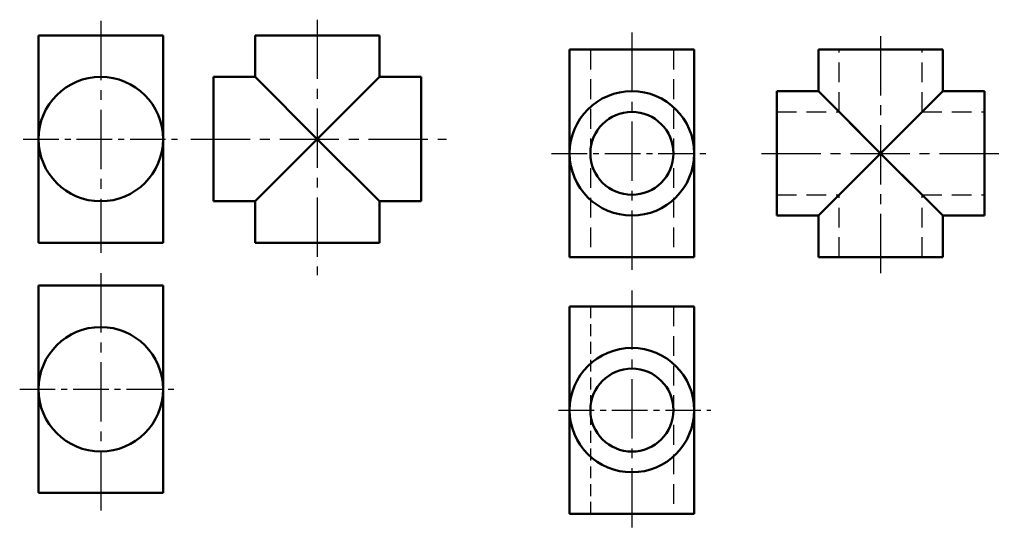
# Model space of a CAD drawing. Header units: millimetres. Extents: x 96 to 286, y 253 to 352.
import ezdxf

# ---------------------------------------------------------------- set-up
doc = ezdxf.new("R2010")
doc.units = ezdxf.units.MM
doc.header["$LTSCALE"] = 0.6
doc.linetypes.add('CENTER2', pattern=[28.575, 19.05, -3.175, 3.175, -3.175])
doc.linetypes.add('DASHED2', pattern=[9.525, 6.35, -3.175])
doc.layers.add('点画线层', color=3, linetype='CENTER2')
doc.layers.add('虚线层', color=2, linetype='DASHED2')
doc.layers.add('粗实线层', color=7, linetype='Continuous', lineweight=50)

# ---------------------------------------------------------------- blocks, each defined once
blk = doc.blocks.new('rtr')
at = {"layer": '点画线层', "color": 7}
for p, q in [((-7.17, 33.77), (-7.17, -10.94)), ((34.56, 34), (34.56, -15.26)), ((95.17, 31.5), (95.17, -15.71)), ((143.09, 30.82), (143.09, -16.17)), ((10.16, 10.98), (59.46, 10.98)), ((120.12, 8.22), (166.92, 8.22)), ((-7.17, -14.92), (-7.17, -61.11)), ((95.17, -18.21), (95.17, -65.65))]:
    blk.add_line(p, q, dxfattribs=at)
at = {"layer": '点画线层', "color": 7, "ltscale": 0.6}
for p, q in [((-22.1, 10.98), (7.89, 10.98)), ((79.68, 8.22), (110.35, 8.22)), ((-22.78, -37.28), (7.04, -37.28)), ((81.04, -41.3), (110.35, -41.3))]:
    blk.add_line(p, q, dxfattribs=at)
at = {"layer": '粗实线层'}
for p, q in [((-19.17, 30.98), (-19.17, 10.98)), ((-19.17, 30.98), (-7.17, 30.98)), ((-7.17, 30.98), (4.83, 30.98)), ((4.83, 10.98), (4.83, 30.98)), ((22.56, 30.98), (22.56, 22.98)), ((22.56, 30.98), (46.56, 30.98)), ((46.56, 22.98), (46.56, 30.98)), ((83.17, 28.22), (83.17, 8.22)), ((83.17, 28.22), (95.17, 28.22)), ((95.17, 28.22), (107.17, 28.22)), ((107.17, 8.22), (107.17, 28.22)), ((131.09, 28.22), (131.09, 20.22)), ((131.09, 28.22), (155.09, 28.22)), ((155.09, 20.22), (155.09, 28.22)), ((22.56, 22.98), (14.56, 22.98)), ((14.56, 22.98), (14.56, -1.02)), ((34.56, 10.98), (22.56, 22.98)), ((46.56, 22.98), (34.56, 10.98)), ((54.56, 22.98), (46.56, 22.98)), ((54.56, 22.98), (54.56, -1.02)), ((131.09, 20.22), (123.09, 20.22)), ((123.09, 20.22), (123.09, -3.78)), ((143.09, 8.22), (131.09, 20.22)), ((155.09, 20.22), (143.09, 8.22)), ((163.09, 20.22), (155.09, 20.22)), ((163.09, 20.22), (163.09, -3.78)), ((143.09, 8.22), (135.09, 16.22)), ((151.09, 16.22), (143.09, 8.22)), ((-19.17, 10.98), (-19.17, -9.02)), ((4.83, -9.02), (4.83, 10.98)), ((22.56, -1.02), (34.56, 10.98)), ((34.56, 10.98), (46.56, -1.02)), ((83.17, 8.22), (83.17, -11.78)), ((107.17, -11.78), (107.17, 8.22)), ((131.09, -3.78), (143.09, 8.22)), ((135.09, 0.22), (143.09, 8.22)), ((143.09, 8.22), (155.09, -3.78)), ((143.09, 8.22), (151.09, 0.22)), ((14.56, -1.02), (22.56, -1.02)), ((22.56, -1.02), (22.56, -9.02)), ((46.56, -9.02), (46.56, -1.02)), ((46.56, -1.02), (54.56, -1.02)), ((123.09, -3.78), (131.09, -3.78)), ((131.09, -3.78), (131.09, -11.78)), ((155.09, -11.78), (155.09, -3.78)), ((155.09, -3.78), (163.09, -3.78)), ((-19.17, -9.02), (-7.17, -9.02)), ((-7.17, -9.02), (4.83, -9.02)), ((22.56, -9.02), (46.56, -9.02)), ((83.17, -11.78), (95.17, -11.78)), ((95.17, -11.78), (107.17, -11.78)), ((131.09, -11.78), (155.09, -11.78)), ((-19.17, -17.28), (-19.17, -37.28)), ((4.83, -17.28), (-19.17, -17.28)), ((4.83, -37.28), (4.83, -17.28)), ((83.17, -21.3), (83.17, -41.3)), ((107.17, -21.3), (83.17, -21.3)), ((107.17, -41.3), (107.17, -21.3)), ((-19.17, -37.28), (-19.17, -57.28)), ((4.83, -57.28), (4.83, -37.28)), ((83.17, -41.3), (83.17, -61.3)), ((107.17, -61.3), (107.17, -41.3)), ((4.83, -57.28), (-19.17, -57.28)), ((107.17, -61.3), (83.17, -61.3))]:
    blk.add_line(p, q, dxfattribs=at)
for centre, radius in [((-7.17, 10.98), 12), ((95.17, 8.22), 12), ((95.17, 8.22), 8), ((-7.17, -37.28), 12), ((95.17, -41.3), 12), ((95.17, -41.3), 8)]:
    blk.add_circle(centre, radius, dxfattribs=at)
at = {"layer": '虚线层', "color": 7}
for p, q in [((87.17, 28.22), (87.17, -11.78)), ((103.17, 28.22), (103.17, -11.78)), ((135.09, 16.22), (135.09, 28.22)), ((151.09, 16.22), (151.09, 28.22)), ((123.09, 16.22), (135.09, 16.22)), ((151.09, 16.22), (163.09, 16.22)), ((123.09, 0.22), (135.09, 0.22)), ((135.09, -11.78), (135.09, 0.22)), ((151.09, 0.22), (163.09, 0.22)), ((151.09, -11.78), (151.09, 0.22)), ((103.17, -21.3), (103.17, -61.3))]:
    blk.add_line(p, q, dxfattribs=at)
at = {"layer": '虚线层', "color": 7, "ltscale": 0.6}
blk.add_line((87.17, -21.3), (87.17, -61.3), dxfattribs=at)

msp = doc.modelspace()

# ---------------------------------------------------------------- block references
at = {"layer": '虚线层', "color": 7}
msp.add_blockref('rtr', (118.99, 318.16), dxfattribs=at)

doc.saveas('drawing.dxf')
